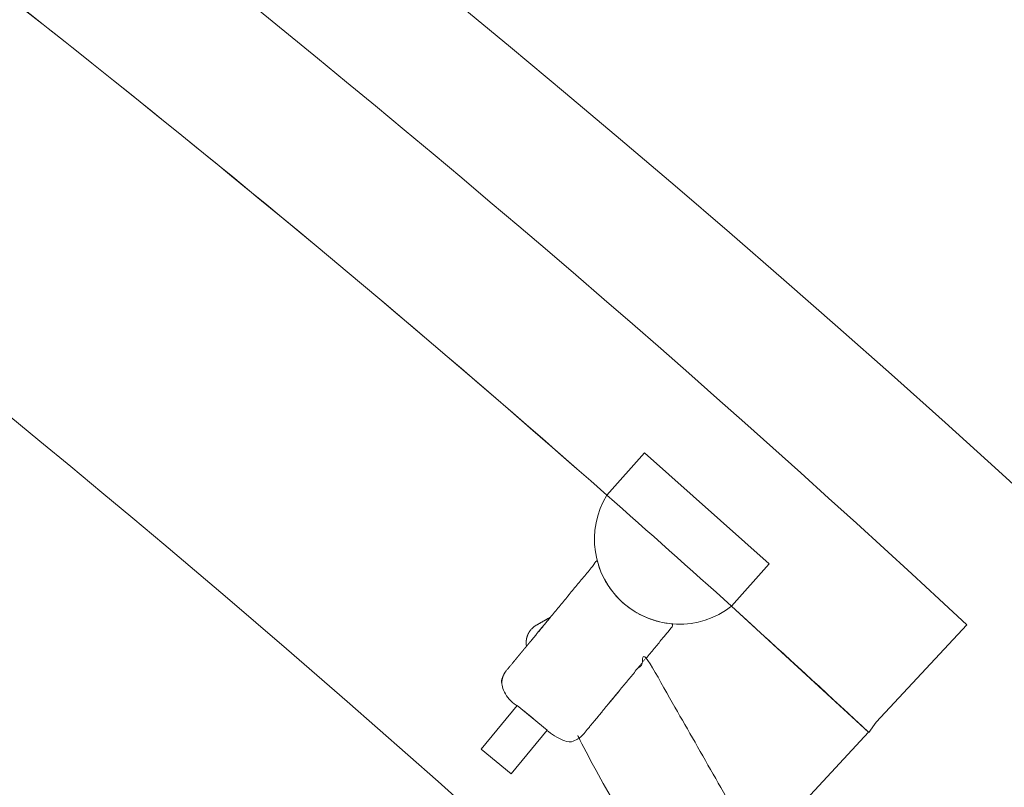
# Model space of a CAD drawing. Header units: metres. Extents: x -45 to 152, y -127 to 99.
# Tile 94 of 256: x -32.279 to -31.983, y -11.8 to -11.57. Entities that reach past the tile are written whole.
import ezdxf

# ---------------------------------------------------------------- set-up
doc = ezdxf.new("R2010")
doc.units = ezdxf.units.M
doc.layers.add('_OG 2 (2D)', color=7, linetype='Continuous', lineweight=9)
doc.layers.add('ACTES-Einrichtung Aufsicht.', color=7, linetype='Continuous', lineweight=9, true_color=0xa6a6a6)

# ---------------------------------------------------------------- blocks, each defined once
blk = doc.blocks.new('Group-100')
at = {"color": 255, "transparency": 33554687}
blk.add_wipeout([(-33.3393, -12.17976), (-33.32538, -12.18774), (-33.31149, -12.19577), (-33.29763, -12.20386), (-33.28381, -12.212), (-33.27002, -12.2202), (-33.25626, -12.22845), (-33.24254, -12.23676), (-33.22885, -12.24513), (-33.1349, -12.30458), (-33.04264, -12.36662), (-32.95212, -12.43119), (-32.86343, -12.49824), (-32.77663, -12.56772), (-32.69179, -12.63957), (-32.60897, -12.71375), (-32.52824, -12.7902), (-32.52111, -12.7938), (-32.51351, -12.79622), (-32.50562, -12.79741), (-32.49764, -12.79732), (-32.48977, -12.79597), (-32.48223, -12.79338), (-32.47518, -12.78962), (-32.46883, -12.78479), (-32.46878, -12.78475), (-32.46874, -12.7847), (-32.46869, -12.78466), (-32.46864, -12.78462), (-32.46859, -12.78457), (-32.46855, -12.78453), (-32.4685, -12.78449), (-32.46845, -12.78445), (-31.68316, -12.08182), (-31.67664, -12.07459), (-31.67165, -12.06623), (-31.66838, -12.05706), (-31.66694, -12.04743), (-31.6674, -12.03771), (-31.66973, -12.02826), (-31.67385, -12.01944), (-31.6796, -12.01158), (-31.92035, -11.76511), (-32.17991, -11.53853), (-32.45663, -11.33325), (-32.74876, -11.15058), (-33.05447, -10.99167), (-33.37182, -10.85752), (-33.69882, -10.74898), (-34.0334, -10.66672), (-34.03348, -10.66671), (-34.03355, -10.66669), (-34.03363, -10.66668), (-34.0337, -10.66666), (-34.03378, -10.66665), (-34.03385, -10.66664), (-34.03393, -10.66662), (-34.034, -10.66661), (-34.0334, -10.66673), (-34.04309, -10.66577), (-34.05277, -10.66671), (-34.0621, -10.66951), (-34.0707, -10.67407), (-34.07826, -10.6802), (-34.08448, -10.68769), (-34.08914, -10.69624), (-34.09205, -10.70552), (-34.30791, -11.73695), (-34.30891, -11.74475), (-34.30868, -11.7526), (-34.30722, -11.76032), (-34.30457, -11.76772), (-34.30079, -11.77461), (-34.29598, -11.78082), (-34.29025, -11.7862), (-34.28375, -11.79062), (-34.16068, -11.8259), (-34.0388, -11.86509), (-33.91823, -11.90815), (-33.7991, -11.95503), (-33.68152, -12.00568), (-33.56561, -12.06006), (-33.4515, -12.11811)], dxfattribs=at).dxf.layer = 'ACTES-Einrichtung Aufsicht.'
at = {"layer": 'ACTES-Einrichtung Aufsicht.', "transparency": 33554534, "flags": 128}
blk.add_lwpolyline([(-33.3393, -12.17976, -0.008083), (-33.22885, -12.24513, -0.055453), (-32.52824, -12.7902, 0.330906), (-32.46883, -12.78479, -0.002569), (-32.46845, -12.78445), (-31.68316, -12.08182, 0.41107), (-31.6796, -12.01158, 0.160224), (-34.0334, -10.66672, 0.00305), (-34.034, -10.66661), (-34.0334, -10.66673, 0.411112), (-34.09205, -10.70552), (-34.30791, -11.73695, 0.325472), (-34.28375, -11.79062, -0.063875)], format="xyb", close=True, dxfattribs=at)
at = {"layer": 'ACTES-Einrichtung Aufsicht.', "flags": 128}
blk.add_lwpolyline([(-32.0652, -11.74581), (-32.05812, -11.75232, -0.002867), (-32.02394, -11.78373), (-32.02181, -11.78067), (-31.99458, -11.75137, 0.044027), (-32.56209, -11.31006, 0.073959), (-33.6583, -10.81354), (-33.66936, -10.85233), (-33.67076, -10.85543, -0.057345), (-32.81535, -11.20929), (-32.81466, -11.20928), (-32.79241, -11.22212, -0.013514), (-32.60476, -11.33469, -0.038853), (-32.10267, -11.71245), (-32.10264, -11.71241), (-32.06518, -11.74577)], format="xyb", close=True, dxfattribs=at)
at = {"color": 255, "transparency": 33554559}
blk.add_wipeout([(-32.81466, -11.20928), (-32.81535, -11.20929), (-32.91753, -11.15446), (-33.02124, -11.10258), (-33.1264, -11.05369), (-33.23291, -11.00783), (-33.34069, -10.96504), (-33.44965, -10.92536), (-33.55971, -10.88881), (-33.67076, -10.85543), (-33.69763, -10.94967), (-33.58697, -10.98297), (-33.47733, -11.01949), (-33.36881, -11.05921), (-33.2615, -11.10207), (-33.15548, -11.14806), (-33.05086, -11.19713), (-32.94771, -11.24924), (-32.84614, -11.30434), (-32.836, -11.31006), (-32.78349, -11.34004), (-32.7058, -11.387), (-32.62405, -11.43884), (-32.54359, -11.49267), (-32.46447, -11.54846), (-32.38674, -11.60617), (-32.31045, -11.66576), (-32.23565, -11.72721), (-32.16237, -11.79047), (-32.09066, -11.85551), (-32.07874, -11.84269), (-32.07874, -11.84268), (-32.02404, -11.78364), (-32.0652, -11.74581), (-32.10269, -11.71248), (-32.10269, -11.71248), (-32.10269, -11.71247), (-32.10268, -11.71247), (-32.10268, -11.71246), (-32.10268, -11.71246), (-32.10267, -11.71246), (-32.10267, -11.71245), (-32.10267, -11.71245), (-32.18063, -11.64544), (-32.26027, -11.58043), (-32.34153, -11.51747), (-32.42436, -11.45659), (-32.50872, -11.39783), (-32.59453, -11.34123), (-32.68176, -11.28683), (-32.77034, -11.23466), (-32.79241, -11.22212)], dxfattribs=at).dxf.layer = 'ACTES-Einrichtung Aufsicht.'
at = {"layer": 'ACTES-Einrichtung Aufsicht.', "flags": 128}
blk.add_lwpolyline([(-32.81466, -11.20928), (-32.81535, -11.20929, 0.057345), (-33.67076, -10.85543), (-33.69763, -10.94967, -0.058565), (-32.84614, -11.30434), (-32.836, -11.31006), (-32.78349, -11.34004), (-32.7058, -11.387, -0.049045), (-32.09066, -11.85551), (-32.07874, -11.84269), (-32.07874, -11.84268), (-32.02404, -11.78364), (-32.0652, -11.74581), (-32.10269, -11.71248, -0.000416), (-32.10267, -11.71245, 0.050823), (-32.77034, -11.23466), (-32.79241, -11.22212)], format="xyb", close=True, dxfattribs=at)
at = {"color": 255, "transparency": 33554559}
blk.add_wipeout([(-32.0652, -11.74581), (-32.10267, -11.71245), (-32.09136, -11.69975), (-32.05389, -11.73311)], dxfattribs=at).dxf.layer = 'ACTES-Einrichtung Aufsicht.'
at = {"layer": 'ACTES-Einrichtung Aufsicht.', "flags": 128}
blk.add_lwpolyline([(-32.0652, -11.74581), (-32.10267, -11.71245), (-32.09136, -11.69975), (-32.05389, -11.73311)], close=True, dxfattribs=at)
at = {"color": 255, "transparency": 33554559}
blk.add_wipeout([(-32.08551, -11.75497), (-32.08236, -11.75116), (-32.08633, -11.75061), (-32.09016, -11.74945), (-32.09377, -11.74771), (-32.09706, -11.74542), (-32.09994, -11.74265), (-32.10236, -11.73945), (-32.10425, -11.73592), (-32.10556, -11.73214), (-32.13284, -11.76516), (-32.13284, -11.76517), (-32.13299, -11.76536), (-32.13303, -11.76541), (-32.13308, -11.76546), (-32.13312, -11.76553), (-32.13317, -11.7656), (-32.13322, -11.76568), (-32.13328, -11.76577), (-32.13334, -11.76587), (-32.1334, -11.76598), (-32.13346, -11.76609), (-32.13352, -11.7662), (-32.13358, -11.76631), (-32.13363, -11.76642), (-32.13368, -11.76653), (-32.13373, -11.76664), (-32.13378, -11.76675), (-32.13382, -11.76687), (-32.13386, -11.76698), (-32.1339, -11.76709), (-32.13394, -11.7672), (-32.13397, -11.76731), (-32.134, -11.76743), (-32.13403, -11.76754), (-32.13406, -11.76765), (-32.13408, -11.76776), (-32.1341, -11.76787), (-32.13412, -11.76798), (-32.13414, -11.76809), (-32.13416, -11.76821), (-32.13417, -11.76832), (-32.13418, -11.76843), (-32.13419, -11.76854), (-32.1342, -11.76866), (-32.1342, -11.76867), (-32.1342, -11.76869), (-32.1342, -11.76871), (-32.1342, -11.76873), (-32.1342, -11.76875), (-32.13421, -11.76877), (-32.13421, -11.76879), (-32.13421, -11.76881), (-32.13421, -11.76883), (-32.13421, -11.76885), (-32.13421, -11.76888), (-32.13421, -11.7689), (-32.13421, -11.76892), (-32.13421, -11.76895), (-32.13421, -11.76897), (-32.13421, -11.769), (-32.13421, -11.76903), (-32.13421, -11.76906), (-32.13421, -11.76909), (-32.13421, -11.76912), (-32.13421, -11.76915), (-32.13421, -11.76919), (-32.1342, -11.76922), (-32.1342, -11.76926), (-32.1342, -11.76929), (-32.1342, -11.76933), (-32.1342, -11.76937), (-32.13419, -11.7694), (-32.13419, -11.76944), (-32.13419, -11.76948), (-32.13419, -11.76952), (-32.13418, -11.76955), (-32.13418, -11.76961), (-32.13417, -11.76967), (-32.13416, -11.76973), (-32.13415, -11.76979), (-32.13414, -11.76985), (-32.13414, -11.76991), (-32.13413, -11.76997), (-32.13412, -11.77004), (-32.1341, -11.7701), (-32.13409, -11.77016), (-32.13408, -11.77023), (-32.13406, -11.7703), (-32.13404, -11.77037), (-32.13403, -11.77045), (-32.13401, -11.77053), (-32.13399, -11.77061), (-32.13396, -11.77069), (-32.13394, -11.77077), (-32.13391, -11.77086), (-32.13388, -11.77095), (-32.13385, -11.77104), (-32.13381, -11.77113), (-32.13377, -11.77123), (-32.13373, -11.77133), (-32.13369, -11.77142), (-32.13365, -11.77152), (-32.1336, -11.77161), (-32.13355, -11.77171), (-32.13351, -11.7718), (-32.13346, -11.77189), (-32.13341, -11.77198), (-32.13335, -11.77207), (-32.13322, -11.77229), (-32.13307, -11.7725), (-32.13292, -11.7727), (-32.13276, -11.7729), (-32.13259, -11.77309), (-32.13241, -11.77327), (-32.13222, -11.77344), (-32.13203, -11.77361), (-32.11815, -11.78507), (-32.11795, -11.78523), (-32.11774, -11.78538), (-32.11753, -11.78552), (-32.11731, -11.78565), (-32.11709, -11.78577), (-32.11686, -11.78589), (-32.11663, -11.78599), (-32.11639, -11.78608), (-32.11629, -11.78612), (-32.11619, -11.78615), (-32.1161, -11.78618), (-32.116, -11.78621), (-32.11589, -11.78624), (-32.11579, -11.78626), (-32.11569, -11.78629), (-32.11559, -11.78631), (-32.11548, -11.78633), (-32.11538, -11.78635), (-32.11528, -11.78637), (-32.11519, -11.78638), (-32.1151, -11.7864), (-32.115, -11.78641), (-32.11492, -11.78642), (-32.11483, -11.78642), (-32.11475, -11.78643), (-32.11467, -11.78643), (-32.11459, -11.78644), (-32.11452, -11.78644), (-32.11445, -11.78644), (-32.11438, -11.78644), (-32.11431, -11.78644), (-32.11425, -11.78644), (-32.11419, -11.78644), (-32.11412, -11.78644), (-32.11406, -11.78644), (-32.114, -11.78644), (-32.11394, -11.78643), (-32.11388, -11.78643), (-32.11382, -11.78642), (-32.11376, -11.78642), (-32.11372, -11.78641), (-32.11369, -11.78641), (-32.11365, -11.78641), (-32.11361, -11.7864), (-32.11357, -11.7864), (-32.11354, -11.78639), (-32.1135, -11.78639), (-32.11346, -11.78638), (-32.11343, -11.78638), (-32.11339, -11.78637), (-32.11336, -11.78637), (-32.11333, -11.78636), (-32.1133, -11.78636), (-32.11327, -11.78635), (-32.11324, -11.78635), (-32.11321, -11.78634), (-32.11319, -11.78634), (-32.11316, -11.78633), (-32.11314, -11.78633), (-32.11311, -11.78632), (-32.11309, -11.78632), (-32.11307, -11.78631), (-32.11305, -11.78631), (-32.11303, -11.7863), (-32.11301, -11.7863), (-32.11299, -11.78629), (-32.11297, -11.78629), (-32.11295, -11.78628), (-32.11293, -11.78628), (-32.11291, -11.78628), (-32.11289, -11.78627), (-32.11288, -11.78627), (-32.11277, -11.78624), (-32.11266, -11.78621), (-32.11255, -11.78617), (-32.11244, -11.78614), (-32.11234, -11.7861), (-32.11223, -11.78606), (-32.11212, -11.78602), (-32.11202, -11.78598), (-32.11191, -11.78594), (-32.11181, -11.78589), (-32.11171, -11.78584), (-32.1116, -11.78579), (-32.1115, -11.78573), (-32.1114, -11.78568), (-32.11129, -11.78562), (-32.11119, -11.78556), (-32.11109, -11.78549), (-32.11098, -11.78543), (-32.11088, -11.78536), (-32.11078, -11.78529), (-32.11069, -11.78521), (-32.11059, -11.78514), (-32.11049, -11.78506), (-32.1104, -11.78497), (-32.1103, -11.78489), (-32.11022, -11.78482), (-32.11014, -11.78475), (-32.11007, -11.78468), (-32.11001, -11.78462), (-32.10995, -11.78456), (-32.10991, -11.78451), (-32.10986, -11.78446), (-32.10971, -11.78427), (-32.1097, -11.78427)], dxfattribs=at).dxf.layer = 'ACTES-Einrichtung Aufsicht.'
at = {"layer": 'ACTES-Einrichtung Aufsicht.'}
blk.add_rational_spline([(-32.08551, -11.75497), (-32.08393, -11.75306), (-32.08236, -11.75116), (-32.10088, -11.75009), (-32.10556, -11.73214), (-32.1192, -11.74865), (-32.13284, -11.76516), (-32.13284, -11.76517), (-32.13284, -11.76517), (-32.13292, -11.76526), (-32.13314, -11.76554), (-32.13366, -11.76641), (-32.13399, -11.76732), (-32.13417, -11.7682), (-32.1342, -11.76866), (-32.1342, -11.76873), (-32.13421, -11.76889), (-32.13421, -11.76911), (-32.1342, -11.7694), (-32.13418, -11.76955), (-32.13416, -11.76979), (-32.13407, -11.77028), (-32.1339, -11.77093), (-32.13357, -11.77172), (-32.13335, -11.77207), (-32.13282, -11.77295), (-32.13203, -11.77361), (-32.12509, -11.77934), (-32.11815, -11.78507), (-32.11736, -11.78573), (-32.11639, -11.78608), (-32.116, -11.78622), (-32.11517, -11.7864), (-32.1145, -11.78645), (-32.114, -11.78644), (-32.11376, -11.78642), (-32.11361, -11.7864), (-32.11332, -11.78636), (-32.11311, -11.78632), (-32.11295, -11.78629), (-32.11288, -11.78627), (-32.11244, -11.78616), (-32.1116, -11.78581), (-32.11078, -11.78531), (-32.11002, -11.78464), (-32.10979, -11.78437), (-32.10971, -11.78427), (-32.10971, -11.78427), (-32.1097, -11.78427), (-32.0976, -11.76962), (-32.08551, -11.75497)], [1, 1, 1, 0.808687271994, 1, 1, 1, 1, 1, 1, 1, 1, 1, 1, 1, 1, 1, 1, 1, 1, 1, 1, 1, 1, 1, 0.985598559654, 1, 1, 1, 0.985598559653, 1, 1, 1, 1, 1, 1, 1, 1, 1, 1, 1, 1, 1, 1, 1, 1, 1, 1, 1, 1, 1], degree=2, knots=[0, 0, 0, 0.039408, 0.039408, 0.278912, 0.278912, 0.620862, 0.620862, 0.620937, 0.620937, 0.622866, 0.626641, 0.630417, 0.634193, 0.637969, 0.637969, 0.638631, 0.639292, 0.639953, 0.640614, 0.640614, 0.641656, 0.642699, 0.643741, 0.644783, 0.644783, 0.647352, 0.647352, 0.67014, 0.67014, 0.672709, 0.672709, 0.673751, 0.674793, 0.675836, 0.676878, 0.676878, 0.677539, 0.6782, 0.678861, 0.679523, 0.679523, 0.683299, 0.687075, 0.69085, 0.694626, 0.696555, 0.696555, 0.69663, 0.69663, 1, 1, 1], dxfattribs=at)
at = {"color": 255, "transparency": 33554559}
for points in [[(-32.0652, -11.74581), (-32.06811, -11.74777), (-32.07127, -11.74932), (-32.0746, -11.75042), (-32.07805, -11.75104), (-32.08156, -11.75119), (-32.08505, -11.75086), (-32.08847, -11.75005), (-32.09174, -11.74878), (-32.08089, -11.7257)], [(-32.10986, -11.78446), (-32.10991, -11.78451), (-32.10995, -11.78456), (-32.11001, -11.78462), (-32.11007, -11.78468), (-32.11014, -11.78475), (-32.11022, -11.78482), (-32.1103, -11.78489), (-32.1104, -11.78497), (-32.11049, -11.78506), (-32.11059, -11.78514), (-32.11069, -11.78521), (-32.11078, -11.78529), (-32.11088, -11.78536), (-32.11098, -11.78543), (-32.11109, -11.78549), (-32.11119, -11.78556), (-32.1112, -11.78557), (-32.11122, -11.78558), (-32.11123, -11.78558), (-32.11125, -11.78559), (-32.11126, -11.7856), (-32.11128, -11.78561), (-32.1113, -11.78562), (-32.11131, -11.78563), (-32.01108, -11.96122), (-32.01108, -11.96123), (-32.01096, -11.96144), (-32.01092, -11.96149), (-32.01088, -11.96155), (-32.01084, -11.96162), (-32.01079, -11.96169), (-32.01073, -11.96177), (-32.01067, -11.96185), (-32.0106, -11.96194), (-32.01052, -11.96203), (-32.01044, -11.96213), (-32.01036, -11.96223), (-32.01028, -11.96232), (-32.01019, -11.96241), (-32.01011, -11.9625), (-32.01002, -11.96258), (-32.00993, -11.96266), (-32.00984, -11.96274), (-32.00975, -11.96282), (-32.00966, -11.9629), (-32.00956, -11.96297), (-32.00947, -11.96304), (-32.00938, -11.96311), (-32.00928, -11.96318), (-32.00919, -11.96324), (-32.00909, -11.9633), (-32.009, -11.96336), (-32.0089, -11.96342), (-32.0088, -11.96348), (-32.0087, -11.96353), (-32.0086, -11.96358), (-32.0085, -11.96364), (-32.0084, -11.96368), (-32.0083, -11.96373), (-32.00828, -11.96374), (-32.00826, -11.96375), (-32.00824, -11.96375), (-32.00823, -11.96376), (-32.00821, -11.96377), (-32.00819, -11.96378), (-32.00817, -11.96378), (-32.00815, -11.96379), (-32.00813, -11.9638), (-32.00811, -11.96381), (-32.00809, -11.96382), (-32.00807, -11.96382), (-32.00805, -11.96383), (-32.00803, -11.96384), (-32.008, -11.96385), (-32.00798, -11.96386), (-32.00795, -11.96387), (-32.00792, -11.96388), (-32.0079, -11.96389), (-32.00787, -11.9639), (-32.00784, -11.96391), (-32.0078, -11.96392), (-32.00777, -11.96393), (-32.00774, -11.96395), (-32.0077, -11.96396), (-32.00767, -11.96397), (-32.00763, -11.96398), (-32.0076, -11.96399), (-32.00756, -11.964), (-32.00752, -11.96401), (-32.00749, -11.96402), (-32.00745, -11.96403), (-32.00739, -11.96405), (-32.00734, -11.96406), (-32.00728, -11.96408), (-32.00722, -11.96409), (-32.00716, -11.9641), (-32.0071, -11.96412), (-32.00704, -11.96413), (-32.00698, -11.96414), (-32.00691, -11.96415), (-32.00685, -11.96416), (-32.00678, -11.96417), (-32.00671, -11.96418), (-32.00664, -11.96419), (-32.00656, -11.9642), (-32.00648, -11.96421), (-32.0064, -11.96422), (-32.00631, -11.96423), (-32.00622, -11.96423), (-32.00613, -11.96424), (-32.00604, -11.96424), (-32.00594, -11.96424), (-32.00584, -11.96424), (-32.00574, -11.96424), (-32.00564, -11.96424), (-32.00553, -11.96423), (-32.00542, -11.96423), (-32.00532, -11.96422), (-32.00521, -11.96421), (-32.00511, -11.96419), (-32.00501, -11.96418), (-32.0049, -11.96417), (-32.0048, -11.96415), (-32.00463, -11.96411), (-32.00446, -11.96408), (-32.00429, -11.96403), (-32.00413, -11.96398), (-32.00396, -11.96393), (-32.0038, -11.96387), (-32.00363, -11.96381), (-32.00347, -11.96374), (-31.99219, -11.95734), (-31.98726, -11.95453), (-31.98704, -11.9544), (-31.98683, -11.95426), (-31.98663, -11.95411), (-31.98643, -11.95395), (-31.98623, -11.95379), (-31.98605, -11.95361), (-31.98587, -11.95343), (-31.9857, -11.95324), (-31.98563, -11.95316), (-31.98556, -11.95308), (-31.9855, -11.953), (-31.98544, -11.95292), (-31.98537, -11.95283), (-31.98531, -11.95275), (-31.98525, -11.95266), (-31.9852, -11.95257), (-31.98514, -11.95248), (-31.98509, -11.95239), (-31.98503, -11.95231), (-31.98499, -11.95223), (-31.98494, -11.95214), (-31.9849, -11.95206), (-31.98486, -11.95198), (-31.98482, -11.95191), (-31.98479, -11.95183), (-31.98476, -11.95176), (-31.98473, -11.95169), (-31.9847, -11.95162), (-31.98467, -11.95155), (-31.98464, -11.95149), (-31.98462, -11.95143), (-31.9846, -11.95137), (-31.98458, -11.95131), (-31.98456, -11.95125), (-31.98454, -11.95119), (-31.98452, -11.95113), (-31.9845, -11.95107), (-31.98448, -11.95102), (-31.98447, -11.95096), (-31.98445, -11.9509), (-31.98444, -11.95087), (-31.98443, -11.95083), (-31.98442, -11.95079), (-31.98441, -11.95076), (-31.9844, -11.95072), (-31.9844, -11.95068), (-31.98439, -11.95065), (-31.98438, -11.95061), (-31.98437, -11.95058), (-31.98436, -11.95054), (-31.98436, -11.95051), (-31.98435, -11.95048), (-31.98434, -11.95045), (-31.98434, -11.95042), (-31.98433, -11.95039), (-31.98433, -11.95036), (-31.98432, -11.95034), (-31.98432, -11.95031), (-31.98432, -11.95029), (-31.98431, -11.95026), (-31.98431, -11.95024), (-31.98431, -11.95022), (-31.9843, -11.9502), (-31.9843, -11.95018), (-31.9843, -11.95016), (-31.98429, -11.95014), (-31.98429, -11.95012), (-31.98429, -11.9501), (-31.98429, -11.95008), (-31.98428, -11.95006), (-31.98428, -11.95004), (-31.98428, -11.95002), (-31.98427, -11.94991), (-31.98426, -11.9498), (-31.98425, -11.94968), (-31.98424, -11.94957), (-31.98424, -11.94946), (-31.98424, -11.94934), (-31.98424, -11.94923), (-31.98424, -11.94912), (-31.98425, -11.94901), (-31.98425, -11.94889), (-31.98426, -11.94878), (-31.98428, -11.94866), (-31.98429, -11.94854), (-31.98431, -11.94843), (-31.98432, -11.94831), (-31.98434, -11.94819), (-31.98437, -11.94807), (-31.98439, -11.94795), (-31.98442, -11.94784), (-31.98445, -11.94772), (-31.98449, -11.9476), (-31.98453, -11.94748), (-31.98457, -11.94736), (-31.98461, -11.94724), (-31.98465, -11.94714), (-31.98469, -11.94704), (-31.98472, -11.94695), (-31.98476, -11.94687), (-31.98479, -11.94679), (-31.98482, -11.94672), (-31.98485, -11.94666), (-31.98488, -11.94661), (-31.99095, -11.93597), (-32.09069, -11.76124), (-32.1097, -11.78427), (-32.10971, -11.78427)], [(-32.13284, -11.76516), (-32.13284, -11.76516), (-32.13284, -11.76516), (-32.13284, -11.76517), (-32.13284, -11.76517), (-32.13284, -11.76517), (-32.13284, -11.76517), (-32.13284, -11.76517), (-32.13284, -11.76517), (-32.13284, -11.76517), (-32.13285, -11.76518), (-32.13286, -11.7652), (-32.13288, -11.76522), (-32.1329, -11.76524), (-32.13293, -11.76528), (-32.13296, -11.76531), (-32.13299, -11.76536), (-32.13303, -11.76541), (-32.13308, -11.76546), (-32.13312, -11.76553), (-32.13317, -11.7656), (-32.13322, -11.76568), (-32.13328, -11.76577), (-32.13334, -11.76587), (-32.1334, -11.76598), (-32.13346, -11.76609), (-32.13352, -11.7662), (-32.13358, -11.76631), (-32.13363, -11.76642), (-32.13368, -11.76653), (-32.13373, -11.76664), (-32.13378, -11.76675), (-32.13382, -11.76687), (-32.13386, -11.76698), (-32.1339, -11.76709), (-32.13394, -11.7672), (-32.13397, -11.76731), (-32.134, -11.76743), (-32.13403, -11.76754), (-32.13406, -11.76765), (-32.13408, -11.76776), (-32.1341, -11.76787), (-32.13412, -11.76798), (-32.13414, -11.76809), (-32.13416, -11.76821), (-32.13417, -11.76832), (-32.13418, -11.76843), (-32.13419, -11.76854), (-32.1342, -11.76866)]]:
    blk.add_wipeout(points, dxfattribs=at).dxf.layer = 'ACTES-Einrichtung Aufsicht.'
at = {"layer": 'ACTES-Einrichtung Aufsicht.'}
blk.add_rational_spline([(-32.10986, -11.78446), (-32.11002, -11.78464), (-32.11078, -11.78531), (-32.11125, -11.78559), (-32.11131, -11.78563), (-32.0612, -11.87342), (-32.01108, -11.96122), (-32.01108, -11.96122), (-32.01108, -11.96123), (-32.01102, -11.96133), (-32.01084, -11.96164), (-32.0102, -11.96243), (-32.00948, -11.96306), (-32.00871, -11.96355), (-32.0083, -11.96373), (-32.00823, -11.96376), (-32.00808, -11.96382), (-32.00788, -11.9639), (-32.0076, -11.96399), (-32.00745, -11.96403), (-32.00722, -11.96409), (-32.00673, -11.96419), (-32.00606, -11.96426), (-32.00521, -11.96422), (-32.0048, -11.96415), (-32.00411, -11.96402), (-32.00347, -11.96374), (-31.99783, -11.96054), (-31.99219, -11.95734), (-31.98972, -11.95594), (-31.98726, -11.95453), (-31.98637, -11.95402), (-31.9857, -11.95324), (-31.98543, -11.95293), (-31.98496, -11.95221), (-31.98468, -11.9516), (-31.98451, -11.95113), (-31.98445, -11.9509), (-31.98441, -11.95076), (-31.98435, -11.95047), (-31.98431, -11.95025), (-31.98429, -11.9501), (-31.98428, -11.95002), (-31.98423, -11.94957), (-31.98426, -11.94867), (-31.98443, -11.94772), (-31.98477, -11.94682), (-31.98488, -11.94661), (-31.98792, -11.94129), (-31.99095, -11.93597), (-32.04082, -11.84861), (-32.09069, -11.76124), (-32.1002, -11.77275), (-32.1097, -11.78427), (-32.10971, -11.78427), (-32.10971, -11.78427), (-32.10979, -11.78437), (-32.10986, -11.78446)], [1, 1, 1, 1, 1, 1, 1, 1, 1, 1, 1, 1, 1, 1, 1, 1, 1, 1, 1, 1, 1, 1, 1, 1, 1, 0.993264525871, 1, 1, 1, 1, 1, 0.985598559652, 1, 1, 1, 1, 1, 1, 1, 1, 1, 1, 1, 1, 1, 1, 1, 1, 1, 1, 1, 1, 1, 1, 1, 1, 1, 1], degree=2, knots=[0, 0, 0, 0.002202, 0.004404, 0.00473, 0.00473, 0.471304, 0.471304, 0.471326, 0.471326, 0.471883, 0.472975, 0.474066, 0.475158, 0.476249, 0.476249, 0.476441, 0.476632, 0.476823, 0.477014, 0.477014, 0.477315, 0.477616, 0.477918, 0.478219, 0.478219, 0.478728, 0.478728, 0.483477, 0.483477, 0.485551, 0.485551, 0.486293, 0.486293, 0.486595, 0.486896, 0.487197, 0.487498, 0.487498, 0.48769, 0.487881, 0.488072, 0.488263, 0.488263, 0.489354, 0.490446, 0.491537, 0.492524, 0.492524, 0.518042, 0.518042, 0.937256, 0.937256, 0.999477, 0.999477, 0.999497, 0.999497, 1, 1, 1], dxfattribs=at)
blk.add_open_spline([(-32.13284, -11.76516), (-32.13284, -11.76517), (-32.13284, -11.76517), (-32.13314, -11.76554), (-32.13366, -11.76641), (-32.13399, -11.76732), (-32.13417, -11.7682), (-32.1342, -11.76866)], degree=2, dxfattribs=at)
at = {"color": 255, "transparency": 33554559}
blk.add_wipeout([(-32.10157, -11.74062), (-32.10342, -11.73764), (-32.10485, -11.73443), (-32.10582, -11.73106), (-32.10632, -11.72758), (-32.10633, -11.72407), (-32.10587, -11.72059), (-32.10493, -11.71721), (-32.10354, -11.71399), (-32.08089, -11.7257)], dxfattribs=at).dxf.layer = 'ACTES-Einrichtung Aufsicht.'
blk.add_wipeout([(-32.00728, -12.08186), (-31.9453, -12.18109), (-31.9451, -12.18281), (-31.94956, -12.18821), (-31.93977, -12.22362), (-31.9396, -12.22539), (-31.94527, -12.23204), (-31.94758, -12.22966), (-31.94967, -12.23219), (-31.94726, -12.23466), (-31.95139, -12.23961), (-31.95284, -12.23965), (-31.97084, -12.22134), (-32.02315, -12.16948), (-32.074, -12.12082), (-32.14802, -12.0532), (-32.21837, -11.99213), (-32.27402, -11.94625), (-32.3084, -11.91825), (-32.34605, -11.8889), (-32.3915, -11.854), (-32.42243, -11.83101), (-32.48101, -11.78878), (-32.51733, -11.76343), (-32.56717, -11.72966), (-32.58326, -11.719), (-32.58358, -11.71746), (-32.57951, -11.7125), (-32.57663, -11.71439), (-32.57454, -11.71187), (-32.57742, -11.70997), (-32.57184, -11.7032), (-32.57013, -11.70302), (-32.53347, -11.70597), (-32.52905, -11.70062), (-32.52728, -11.70045), (-32.41812, -11.74256), (-32.25704, -11.87559), (-32.16837, -11.94882)], dxfattribs=at).dxf.layer = 'ACTES-Einrichtung Aufsicht.'
blk.add_wipeout([(-31.9453, -12.18109), (-31.94513, -12.18286), (-31.94956, -12.18821), (-32.0038, -12.13454), (-32.05625, -12.08464), (-32.10825, -12.037), (-32.15887, -11.99227), (-32.22947, -11.93251), (-32.28373, -11.88853), (-32.34519, -11.84066), (-32.40187, -11.79827), (-32.46214, -11.75497), (-32.53347, -11.70597), (-32.52905, -11.70062), (-32.52728, -11.70045), (-32.47159, -11.73862), (-32.43232, -11.7666), (-32.3871, -11.79945), (-32.33771, -11.83632), (-32.27726, -11.88345), (-32.2241, -11.92656), (-32.17288, -11.96962), (-32.1262, -12.01024), (-32.07583, -12.05572), (-32.00085, -12.12622)], dxfattribs=at).dxf.layer = 'ACTES-Einrichtung Aufsicht.'
for points in [[(-32.0652, -11.74581), (-32.06892, -11.74822), (-32.07299, -11.74995), (-32.0773, -11.75095), (-32.08172, -11.75119), (-32.08611, -11.75066), (-32.09035, -11.74938), (-32.0943, -11.74739), (-32.10088, -11.74153), (-32.10332, -11.73783), (-32.10507, -11.73377), (-32.10611, -11.72947), (-32.10638, -11.72505), (-32.10588, -11.72066), (-32.10463, -11.71641), (-32.10267, -11.71245), (-32.09797, -11.7166), (-32.09328, -11.72076), (-32.08859, -11.72493), (-32.08391, -11.7291), (-32.07923, -11.73327), (-32.07455, -11.73744), (-32.06987, -11.74163)], [(-32.12386, -11.75155), (-32.11953, -11.74905), (-32.12678, -11.75784), (-32.1268, -11.75772), (-32.12682, -11.75761), (-32.12683, -11.7575), (-32.12685, -11.75739), (-32.12686, -11.75728), (-32.12687, -11.75718), (-32.12687, -11.75707), (-32.12688, -11.75696), (-32.12688, -11.75685), (-32.12688, -11.75673), (-32.12688, -11.75662), (-32.12688, -11.75651), (-32.12687, -11.7564), (-32.12686, -11.75628), (-32.12685, -11.75617), (-32.12684, -11.75606), (-32.12684, -11.75604), (-32.12684, -11.75602), (-32.12683, -11.756), (-32.12683, -11.75598), (-32.12683, -11.75596), (-32.12683, -11.75594), (-32.12682, -11.75592), (-32.12682, -11.7559), (-32.12682, -11.75588), (-32.12681, -11.75586), (-32.12681, -11.75584), (-32.12681, -11.75582), (-32.1268, -11.75579), (-32.1268, -11.75577), (-32.1268, -11.75574), (-32.12679, -11.75572), (-32.12679, -11.75569), (-32.12678, -11.75566), (-32.12678, -11.75563), (-32.12677, -11.7556), (-32.12676, -11.75557), (-32.12676, -11.75554), (-32.12675, -11.7555), (-32.12674, -11.75547), (-32.12673, -11.75543), (-32.12673, -11.75539), (-32.12672, -11.75536), (-32.12671, -11.75532), (-32.1267, -11.75529), (-32.12669, -11.75525), (-32.12668, -11.75521), (-32.12667, -11.75518), (-32.12665, -11.75512), (-32.12664, -11.75506), (-32.12662, -11.755), (-32.1266, -11.75495), (-32.12658, -11.75489), (-32.12656, -11.75483), (-32.12654, -11.75477), (-32.12652, -11.75471), (-32.1265, -11.75465), (-32.12648, -11.75459), (-32.12645, -11.75453), (-32.12642, -11.75446), (-32.12639, -11.75439), (-32.12636, -11.75432), (-32.12633, -11.75425), (-32.1263, -11.75417), (-32.12626, -11.7541), (-32.12622, -11.75402), (-32.12618, -11.75394), (-32.12613, -11.75385), (-32.12609, -11.75377), (-32.12603, -11.75368), (-32.12598, -11.7536), (-32.12592, -11.75351), (-32.12587, -11.75342), (-32.12581, -11.75333), (-32.12575, -11.75325), (-32.12568, -11.75316), (-32.12562, -11.75308), (-32.12556, -11.753), (-32.12549, -11.75292), (-32.12542, -11.75284), (-32.12525, -11.75265), (-32.12507, -11.75247), (-32.12489, -11.75229), (-32.1247, -11.75213), (-32.12449, -11.75197), (-32.12429, -11.75182), (-32.12408, -11.75168)], [(-32.13143, -11.79616), (-32.1404, -11.78874), (-32.12958, -11.77564), (-32.1206, -11.78305)]]:
    blk.add_wipeout(points, dxfattribs=at).dxf.layer = 'ACTES-Einrichtung Aufsicht.'
at = {"layer": 'ACTES-Einrichtung Aufsicht.', "flags": 128}
blk.add_lwpolyline([(-32.0652, -11.74581, -0.8337), (-32.10267, -11.71245, -0.001775)], format="xyb", close=True, dxfattribs=at)
blk.add_lwpolyline([(-32.13143, -11.79616), (-32.1404, -11.78874), (-32.12958, -11.77564), (-32.1206, -11.78305)], close=True, dxfattribs=at)
at = {"layer": 'ACTES-Einrichtung Aufsicht.'}
blk.add_rational_spline([(-32.12386, -11.75155), (-32.12169, -11.7503), (-32.11953, -11.74905), (-32.12316, -11.75344), (-32.12678, -11.75784), (-32.12686, -11.75739), (-32.12689, -11.75651), (-32.12684, -11.75606), (-32.12683, -11.75598), (-32.12681, -11.75582), (-32.12677, -11.75561), (-32.12671, -11.75532), (-32.12667, -11.75518), (-32.12661, -11.75495), (-32.12644, -11.75448), (-32.12616, -11.75387), (-32.12569, -11.75315), (-32.12542, -11.75284), (-32.12475, -11.75206), (-32.12386, -11.75155)], [1, 1, 1, 1, 1, 1, 1, 1, 1, 1, 1, 1, 1, 1, 1, 1, 1, 1, 0.985598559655, 1], degree=2, knots=[0, 0, 0, 0.242093, 0.242093, 0.793953, 0.793953, 0.837958, 0.884456, 0.884456, 0.892598, 0.900739, 0.90888, 0.917022, 0.917022, 0.929858, 0.942693, 0.955529, 0.968365, 0.968365, 1, 1, 1], dxfattribs=at)
blk = doc.blocks.new('Group-101')
at = {"layer": 'ACTES-Einrichtung Aufsicht.'}
blk.add_blockref('Group-100', (0, 0), dxfattribs=at)
blk = doc.blocks.new('OG 2 (2D)')
at = {"layer": 'ACTES-Einrichtung Aufsicht.'}
blk.add_blockref('Group-101', (0, 0), dxfattribs=at)

msp = doc.modelspace()

# ---------------------------------------------------------------- block references
at = {"layer": '_OG 2 (2D)'}
msp.add_blockref('OG 2 (2D)', (0, 0), dxfattribs=at)

doc.saveas('drawing.dxf')
